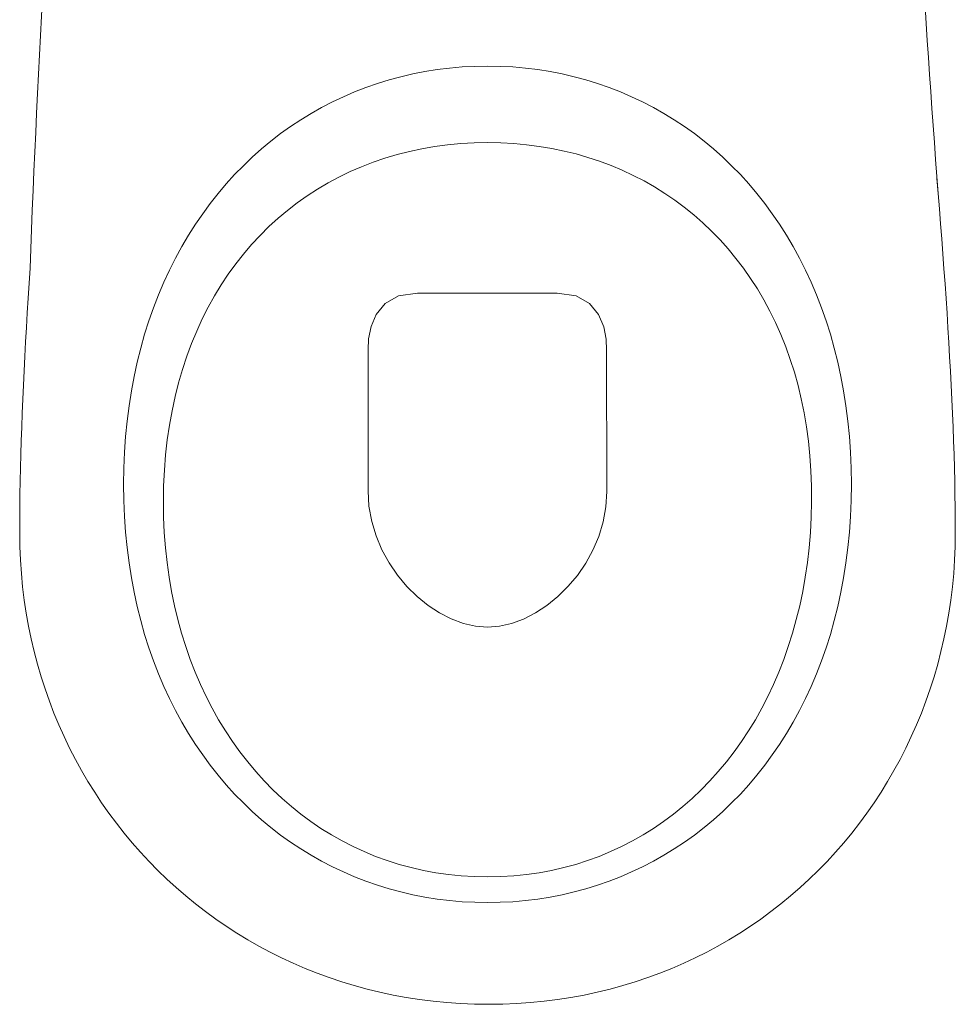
# Model space of a CAD drawing. Header units: inches. Extents: x 27484 to 71626, y -45113 to 39.
# Tile 241 of 256: x 34366 to 34402, y -22976 to -22938. Entities that reach past the tile are written whole.
import ezdxf

# ---------------------------------------------------------------- set-up
doc = ezdxf.new("R2010")
doc.units = ezdxf.units.IN
doc.header["$LTSCALE"] = 50
doc.header["$MEASUREMENT"] = 0
doc.layers.add('A-ARMATURA', color=45, linetype='Continuous', lineweight=5)

# ---------------------------------------------------------------- blocks, each defined once
blk = doc.blocks.new('A$C04280096')
at = {"layer": 'A-ARMATURA'}
for p, q in [((-14.58, -309.92), (-19.35, -310.5)), ((-9.76, -309.5), (-14.58, -309.92)), ((-4.9, -309.25), (-9.76, -309.5)), ((0, -309.16), (-4.9, -309.25)), ((4.9, -309.25), (0, -309.16)), ((9.76, -309.5), (4.9, -309.25)), ((14.58, -309.92), (9.76, -309.5)), ((19.35, -310.5), (14.58, -309.92)), ((-33.34, -313.23), (-37.89, -314.45)), ((-28.73, -312.16), (-33.34, -313.23)), ((-24.06, -311.25), (-28.73, -312.16)), ((-19.35, -310.5), (-24.06, -311.25)), ((24.06, -311.25), (19.35, -310.5)), ((28.73, -312.16), (24.06, -311.25)), ((33.34, -313.23), (28.73, -312.16)), ((37.89, -314.45), (33.34, -313.23)), ((-46.81, -317.38), (-51.17, -319.07)), ((-42.38, -315.84), (-46.81, -317.38)), ((-37.89, -314.45), (-42.38, -315.84)), ((42.38, -315.84), (37.89, -314.45)), ((46.81, -317.38), (42.38, -315.84)), ((51.17, -319.07), (46.81, -317.38)), ((-55.46, -320.92), (-59.68, -322.92)), ((-51.17, -319.07), (-55.46, -320.92)), ((55.46, -320.92), (51.17, -319.07)), ((59.68, -322.92), (55.46, -320.92)), ((-63.82, -325.07), (-67.89, -327.36)), ((-59.68, -322.92), (-63.82, -325.07)), ((63.82, -325.07), (59.68, -322.92)), ((67.89, -327.36), (63.82, -325.07)), ((-67.89, -327.36), (-71.87, -329.8)), ((71.87, -329.8), (67.89, -327.36)), ((-75.77, -332.39), (-79.59, -335.12)), ((-71.87, -329.8), (-75.77, -332.39)), ((75.77, -332.39), (71.87, -329.8)), ((79.59, -335.12), (75.77, -332.39)), ((-79.59, -335.12), (-83.31, -338)), ((83.31, -338), (79.59, -335.12)), ((-83.31, -338), (-86.95, -341.01)), ((-19.9, -340.03), (-24.7, -340.84)), ((-15.02, -339.41), (-19.9, -340.03)), ((-10.08, -338.96), (-15.02, -339.41)), ((-5.07, -338.68), (-10.08, -338.96)), ((0, -338.59), (-5.07, -338.68)), ((5.19, -338.69), (0, -338.59)), ((10.32, -338.97), (5.19, -338.69)), ((15.37, -339.45), (10.32, -338.97)), ((20.35, -340.1), (15.37, -339.45)), ((25.25, -340.95), (20.35, -340.1)), ((86.95, -341.01), (83.31, -338)), ((-90.49, -344.16), (-93.93, -347.45)), ((-86.95, -341.01), (-90.49, -344.16)), ((-38.66, -344.28), (-43.15, -345.76)), ((-34.09, -342.96), (-38.66, -344.28)), ((-29.43, -341.81), (-34.09, -342.96)), ((-24.7, -340.84), (-29.43, -341.81)), ((30.07, -341.97), (25.25, -340.95)), ((34.81, -343.17), (30.07, -341.97)), ((39.46, -344.55), (34.81, -343.17)), ((44.03, -346.11), (39.46, -344.55)), ((90.49, -344.16), (86.95, -341.01)), ((93.93, -347.45), (90.49, -344.16)), ((-93.93, -347.45), (-97.27, -350.88)), ((-47.56, -347.41), (-51.87, -349.23)), ((-43.15, -345.76), (-47.56, -347.41)), ((48.5, -347.84), (44.03, -346.11)), ((52.88, -349.74), (48.5, -347.84)), ((97.27, -350.88), (93.93, -347.45)), ((-97.27, -350.88), (-100.5, -354.44)), ((-56.1, -351.2), (-60.22, -353.34)), ((-51.87, -349.23), (-56.1, -351.2)), ((57.15, -351.81), (52.88, -349.74)), ((61.33, -354.05), (57.15, -351.81)), ((100.5, -354.44), (97.27, -350.88)), ((-173.36, -358.21), (-172.87, -352.37)), ((-100.5, -354.44), (-103.63, -358.14)), ((-64.25, -355.64), (-68.18, -358.09)), ((-60.22, -353.34), (-64.25, -355.64)), ((65.4, -356.46), (61.33, -354.05)), ((103.63, -358.14), (100.5, -354.44)), ((-173.83, -364.03), (-173.36, -358.21)), ((-103.63, -358.14), (-106.66, -361.96)), ((-68.18, -358.09), (-72.01, -360.7)), ((69.37, -359.03), (65.4, -356.46)), ((73.22, -361.76), (69.37, -359.03)), ((106.66, -361.96), (103.63, -358.14)), ((-106.66, -361.96), (-109.57, -365.92)), ((-75.72, -363.46), (-79.33, -366.37)), ((-72.01, -360.7), (-75.72, -363.46)), ((76.96, -364.64), (73.22, -361.76)), ((109.57, -365.92), (106.66, -361.96)), ((-174.29, -369.84), (-173.83, -364.03)), ((-109.57, -365.92), (-112.36, -370)), ((-79.33, -366.37), (-82.82, -369.43)), ((80.59, -367.69), (76.96, -364.64)), ((112.36, -370), (109.57, -365.92)), ((-174.74, -375.62), (-174.29, -369.84)), ((-112.36, -370), (-115.04, -374.21)), ((-82.82, -369.43), (-86.19, -372.63)), ((84.09, -370.89), (80.59, -367.69)), ((87.47, -374.25), (84.09, -370.89)), ((115.04, -374.21), (112.36, -370)), ((-115.04, -374.21), (-117.6, -378.55)), ((-86.19, -372.63), (-89.45, -375.99)), ((90.73, -377.76), (87.47, -374.25)), ((117.6, -378.55), (115.04, -374.21)), ((-175.17, -381.39), (-174.74, -375.62)), ((-117.6, -378.55), (-120.03, -383.01)), ((-89.45, -375.99), (-92.58, -379.48)), ((93.86, -381.42), (90.73, -377.76)), ((120.03, -383.01), (117.6, -378.55)), ((-175.6, -387.13), (-175.17, -381.39)), ((-92.58, -379.48), (-95.59, -383.12)), ((96.85, -385.22), (93.86, -381.42)), ((-120.03, -383.01), (-122.34, -387.59)), ((-95.59, -383.12), (-98.46, -386.9)), ((99.71, -389.17), (96.85, -385.22)), ((122.34, -387.59), (120.03, -383.01)), ((-176, -392.84), (-175.6, -387.13)), ((-122.34, -387.59), (-124.52, -392.3)), ((-98.46, -386.9), (-101.21, -390.81)), ((102.43, -393.27), (99.71, -389.17)), ((124.52, -392.3), (122.34, -387.59)), ((175.96, -386.92), (176.34, -392.64)), ((-176.4, -398.53), (-176, -392.84)), ((-124.52, -392.3), (-126.57, -397.12)), ((-101.21, -390.81), (-103.82, -394.86)), ((105.01, -397.5), (102.43, -393.27)), ((126.57, -397.12), (124.52, -392.3)), ((176.34, -392.64), (176.7, -398.34)), ((-126.57, -397.12), (-128.49, -402.06)), ((-103.82, -394.86), (-106.29, -399.05)), ((-34.11, -397.56), (-39.28, -400.49)), ((-26.84, -396.45), (-34.11, -397.56)), ((-2.06, -396.45), (-26.84, -396.45)), ((26.95, -396.45), (-2.06, -396.45)), ((34.23, -397.56), (26.95, -396.45)), ((39.4, -400.49), (34.23, -397.56)), ((107.45, -401.88), (105.01, -397.5)), ((128.49, -402.06), (126.57, -397.12)), ((-176.77, -404.18), (-176.4, -398.53)), ((-106.29, -399.05), (-108.62, -403.37)), ((-39.28, -400.49), (-42.7, -404.65)), ((42.81, -404.62), (39.4, -400.49)), ((176.7, -398.34), (177.04, -404.01)), ((-177.13, -409.8), (-176.77, -404.18)), ((-128.49, -402.06), (-130.27, -407.12)), ((-108.62, -403.37), (-110.8, -407.82)), ((-42.7, -404.65), (-44.69, -409.42)), ((44.81, -409.36), (42.81, -404.62)), ((109.74, -406.39), (107.45, -401.88)), ((130.27, -407.12), (128.49, -402.06)), ((177.04, -404.01), (177.37, -409.64)), ((-130.27, -407.12), (-131.9, -412.29)), ((-110.8, -407.82), (-112.84, -412.39)), ((111.87, -411.04), (109.74, -406.39)), ((131.9, -412.29), (130.27, -407.12)), ((-177.47, -415.39), (-177.13, -409.8)), ((-131.9, -412.29), (-133.4, -417.57)), ((-112.84, -412.39), (-114.73, -417.1)), ((-44.69, -409.42), (-45.63, -414.21)), ((45.75, -414.09), (44.81, -409.36)), ((113.86, -415.82), (111.87, -411.04)), ((133.4, -417.57), (131.9, -412.29)), ((177.37, -409.64), (177.68, -415.24)), ((-177.79, -420.94), (-177.47, -415.39)), ((-45.63, -414.21), (-45.84, -418.41)), ((45.97, -418.21), (45.75, -414.09)), ((115.69, -420.74), (113.86, -415.82)), ((177.68, -415.24), (177.98, -420.8)), ((-133.4, -417.57), (-134.75, -422.97)), ((-114.73, -417.1), (-116.46, -421.93)), ((-45.84, -418.41), (-45.97, -472.78)), ((45.97, -472.5), (45.97, -418.21)), ((134.75, -422.97), (133.4, -417.57)), ((-178.1, -426.45), (-177.79, -420.94)), ((-134.75, -422.97), (-135.95, -428.48)), ((-116.46, -421.93), (-118.04, -426.88)), ((117.36, -425.78), (115.69, -420.74)), ((135.95, -428.48), (134.75, -422.97)), ((177.98, -420.8), (178.26, -426.32)), ((-178.38, -431.91), (-178.1, -426.45)), ((-118.04, -426.88), (-119.46, -431.95)), ((118.86, -430.95), (117.36, -425.78)), ((178.26, -426.32), (178.52, -431.8)), ((-135.95, -428.48), (-137, -434.1)), ((120.2, -436.25), (118.86, -430.95)), ((137, -434.1), (135.95, -428.48)), ((-178.64, -437.34), (-178.38, -431.91)), ((-137, -434.1), (-137.9, -439.82)), ((-119.46, -431.95), (-120.71, -437.15)), ((137.9, -439.82), (137, -434.1)), ((178.52, -431.8), (178.76, -437.24)), ((-178.89, -442.71), (-178.64, -437.34)), ((-120.71, -437.15), (-121.8, -442.46)), ((121.37, -441.67), (120.2, -436.25)), ((178.76, -437.24), (178.98, -442.63)), ((-179.1, -448.04), (-178.89, -442.71)), ((-137.9, -439.82), (-138.64, -445.65)), ((-121.8, -442.46), (-122.72, -447.88)), ((122.37, -447.21), (121.37, -441.67)), ((138.64, -445.65), (137.9, -439.82)), ((178.98, -442.63), (179.18, -447.97)), ((-138.64, -445.65), (-139.22, -451.58)), ((139.22, -451.58), (138.64, -445.65)), ((-179.3, -453.32), (-179.1, -448.04)), ((-122.72, -447.88), (-123.47, -453.42)), ((123.2, -452.88), (122.37, -447.21)), ((179.18, -447.97), (179.36, -453.26)), ((-179.47, -458.55), (-179.3, -453.32)), ((-139.22, -451.58), (-139.64, -457.62)), ((-123.47, -453.42), (-124.05, -459.07)), ((123.84, -458.66), (123.2, -452.88)), ((139.64, -457.62), (139.22, -451.58)), ((179.36, -453.26), (179.52, -458.49)), ((-139.64, -457.62), (-139.89, -463.76)), ((139.89, -463.76), (139.64, -457.62)), ((-179.62, -463.72), (-179.47, -458.55)), ((-124.05, -459.07), (-124.44, -464.83)), ((124.31, -464.55), (123.84, -458.66)), ((179.52, -458.49), (179.65, -463.67)), ((-179.74, -468.83), (-179.62, -463.72)), ((-139.89, -463.76), (-139.97, -469.99)), ((-124.44, -464.83), (-124.66, -470.71)), ((124.59, -470.56), (124.31, -464.55)), ((139.97, -469.99), (139.89, -463.76)), ((179.65, -463.67), (179.76, -468.8)), ((-179.84, -473.89), (-179.74, -468.83)), ((179.76, -468.8), (179.85, -473.86)), ((-139.97, -469.99), (-139.89, -476.23)), ((-139.97, -469.99), (-139.97, -469.99)), ((-124.66, -470.71), (-124.69, -476.68)), ((-45.97, -472.78), (-45.58, -478.69)), ((45.6, -478.45), (45.97, -472.5)), ((45.97, -472.5), (45.97, -472.5)), ((124.69, -476.68), (124.59, -470.56)), ((139.89, -476.23), (139.97, -469.99)), ((139.97, -469.99), (139.97, -469.99)), ((-179.91, -478.88), (-179.84, -473.89)), ((-139.89, -476.23), (-139.64, -482.37)), ((-124.69, -476.68), (-124.54, -482.67)), ((-124.69, -476.68), (-124.69, -476.68)), ((124.6, -482.67), (124.69, -476.68)), ((124.69, -476.68), (124.69, -476.68)), ((139.64, -482.37), (139.89, -476.23)), ((179.85, -473.86), (179.92, -478.86)), ((-179.95, -483.81), (-179.91, -478.88)), ((-45.58, -478.69), (-44.5, -484.45)), ((44.55, -484.25), (45.6, -478.45)), ((179.92, -478.86), (179.95, -483.8)), ((-179.97, -488.67), (-179.95, -483.81)), ((-139.64, -482.37), (-139.22, -488.41)), ((-124.54, -482.67), (-124.21, -488.57)), ((-44.5, -484.45), (-42.8, -490)), ((42.86, -489.83), (44.55, -484.25)), ((124.33, -488.57), (124.6, -482.67)), ((139.22, -488.41), (139.64, -482.37)), ((179.95, -483.8), (179.97, -488.67)), ((-139.22, -488.41), (-138.64, -494.34)), ((138.64, -494.34), (139.22, -488.41)), ((-179.9, -493.91), (-179.97, -488.67)), ((-124.21, -488.57), (-123.72, -494.38)), ((-42.8, -490), (-40.54, -495.31)), ((40.6, -495.17), (42.86, -489.83)), ((123.88, -494.38), (124.33, -488.57)), ((179.97, -488.67), (179.9, -493.91)), ((-179.69, -499.11), (-179.9, -493.91)), ((-138.64, -494.34), (-137.9, -500.17)), ((-123.72, -494.38), (-123.06, -500.1)), ((-40.54, -495.31), (-37.77, -500.33)), ((37.83, -500.22), (40.6, -495.17)), ((123.27, -500.1), (123.88, -494.38)), ((137.9, -500.17), (138.64, -494.34)), ((179.9, -493.91), (179.69, -499.11)), ((-179.34, -504.28), (-179.69, -499.11)), ((179.69, -499.11), (179.33, -504.28)), ((-137.9, -500.17), (-137, -505.89)), ((-123.06, -500.1), (-122.24, -505.72)), ((-37.77, -500.33), (-34.56, -505.01)), ((34.62, -504.92), (37.83, -500.22)), ((122.48, -505.72), (123.27, -500.1)), ((137, -505.89), (137.9, -500.17)), ((-178.86, -509.4), (-179.34, -504.28)), ((-137, -505.89), (-135.95, -511.51)), ((-122.24, -505.72), (-121.25, -511.25)), ((-34.56, -505.01), (-30.96, -509.31)), ((31.01, -509.24), (34.62, -504.92)), ((121.53, -511.25), (122.48, -505.72)), ((135.95, -511.51), (137, -505.89)), ((179.33, -504.28), (178.85, -509.4)), ((-178.24, -514.48), (-178.86, -509.4)), ((-30.96, -509.31), (-27.04, -513.18)), ((27.08, -513.13), (31.01, -509.24)), ((178.85, -509.4), (178.22, -514.48)), ((-177.49, -519.52), (-178.24, -514.48)), ((-135.95, -511.51), (-134.75, -517.02)), ((-121.25, -511.25), (-120.1, -516.68)), ((-27.04, -513.18), (-22.85, -516.58)), ((22.88, -516.55), (27.08, -513.13)), ((120.41, -516.68), (121.53, -511.25)), ((134.75, -517.02), (135.95, -511.51)), ((178.22, -514.48), (177.46, -519.52)), ((-134.75, -517.02), (-133.4, -522.41)), ((-120.1, -516.68), (-118.8, -522)), ((-22.85, -516.58), (-18.45, -519.47)), ((18.47, -519.45), (22.88, -516.55)), ((119.13, -522), (120.41, -516.68)), ((133.4, -522.41), (134.75, -517.02)), ((-176.61, -524.51), (-177.49, -519.52)), ((-133.4, -522.41), (-131.9, -527.7)), ((-118.8, -522), (-117.34, -527.21)), ((-18.45, -519.47), (-13.91, -521.79)), ((-13.91, -521.79), (-9.28, -523.5)), ((9.29, -523.5), (13.92, -521.78)), ((13.92, -521.78), (18.47, -519.45)), ((117.69, -527.21), (119.13, -522)), ((131.9, -527.7), (133.4, -522.41)), ((177.46, -519.52), (176.57, -524.51)), ((-175.6, -529.45), (-176.61, -524.51)), ((-9.28, -523.5), (-4.62, -524.57)), ((-4.62, -524.57), (0, -524.93)), ((0, -524.93), (4.62, -524.56)), ((4.62, -524.56), (9.29, -523.5)), ((176.57, -524.51), (175.55, -529.45)), ((-174.46, -534.34), (-175.6, -529.45)), ((-131.9, -527.7), (-130.27, -532.87)), ((-117.34, -527.21), (-115.73, -532.32)), ((116.1, -532.32), (117.69, -527.21)), ((130.27, -532.87), (131.9, -527.7)), ((175.55, -529.45), (174.4, -534.34)), ((-130.27, -532.87), (-128.49, -537.93)), ((-115.73, -532.32), (-113.97, -537.32)), ((114.35, -537.32), (116.1, -532.32)), ((128.49, -537.93), (130.27, -532.87)), ((-173.19, -539.18), (-174.46, -534.34)), ((-113.97, -537.32), (-112.07, -542.2)), ((112.46, -542.2), (114.35, -537.32)), ((174.4, -534.34), (173.12, -539.18)), ((-171.8, -543.97), (-173.19, -539.18)), ((-128.49, -537.93), (-126.57, -542.87)), ((126.57, -542.87), (128.49, -537.93)), ((173.12, -539.18), (171.72, -543.97)), ((-170.29, -548.7), (-171.8, -543.97)), ((-126.57, -542.87), (-124.52, -547.69)), ((-112.07, -542.2), (-110.02, -546.96)), ((110.41, -546.96), (112.46, -542.2)), ((124.52, -547.69), (126.57, -542.87)), ((171.72, -543.97), (170.19, -548.7)), ((-168.66, -553.37), (-170.29, -548.7)), ((-124.52, -547.69), (-122.34, -552.4)), ((-110.02, -546.96), (-107.83, -551.6)), ((108.23, -551.6), (110.41, -546.96)), ((122.34, -552.4), (124.52, -547.69)), ((170.19, -548.7), (168.54, -553.37)), ((-122.34, -552.4), (-120.03, -556.98)), ((-107.83, -551.6), (-105.51, -556.12)), ((105.9, -556.12), (108.23, -551.6)), ((120.03, -556.98), (122.34, -552.4)), ((-166.9, -557.98), (-168.66, -553.37)), ((-105.51, -556.12), (-103.04, -560.51)), ((103.43, -560.51), (105.9, -556.12)), ((168.54, -553.37), (166.77, -557.98)), ((-165.03, -562.53), (-166.9, -557.98)), ((-120.03, -556.98), (-117.6, -561.44)), ((117.6, -561.44), (120.03, -556.98)), ((166.77, -557.98), (164.88, -562.53)), ((-163.04, -567.01), (-165.03, -562.53)), ((-117.6, -561.44), (-115.04, -565.77)), ((-103.04, -560.51), (-100.45, -564.77)), ((100.83, -564.77), (103.43, -560.51)), ((115.04, -565.77), (117.6, -561.44)), ((164.88, -562.53), (162.87, -567.01)), ((-160.93, -571.42), (-163.04, -567.01)), ((-115.04, -565.77), (-112.36, -569.99)), ((-100.45, -564.77), (-97.72, -568.9)), ((98.09, -568.9), (100.83, -564.77)), ((112.36, -569.99), (115.04, -565.77)), ((162.87, -567.01), (160.75, -571.42)), ((-158.71, -575.77), (-160.93, -571.42)), ((-112.36, -569.99), (-109.57, -574.07)), ((-97.72, -568.9), (-94.87, -572.9)), ((95.23, -572.9), (98.09, -568.9)), ((109.57, -574.07), (112.36, -569.99)), ((160.75, -571.42), (158.51, -575.77)), ((-109.57, -574.07), (-106.66, -578.03)), ((-94.87, -572.9), (-91.89, -576.75)), ((92.23, -576.75), (95.23, -572.9)), ((106.66, -578.03), (109.57, -574.07)), ((-156.38, -580.05), (-158.71, -575.77)), ((-106.66, -578.03), (-103.63, -581.85)), ((-91.89, -576.75), (-88.79, -580.47)), ((89.12, -580.47), (92.23, -576.75)), ((103.63, -581.85), (106.66, -578.03)), ((158.51, -575.77), (156.16, -580.05)), ((-153.94, -584.25), (-156.38, -580.05)), ((-103.63, -581.85), (-100.5, -585.55)), ((-88.79, -580.47), (-85.56, -584.04)), ((85.88, -584.04), (89.12, -580.47)), ((100.5, -585.55), (103.63, -581.85)), ((156.16, -580.05), (153.69, -584.25)), ((-151.39, -588.38), (-153.94, -584.25)), ((-100.5, -585.55), (-97.27, -589.11)), ((-85.56, -584.04), (-82.22, -587.47)), ((82.52, -587.47), (85.88, -584.04)), ((97.27, -589.11), (100.5, -585.55)), ((153.69, -584.25), (151.12, -588.38)), ((-148.73, -592.43), (-151.39, -588.38)), ((-97.27, -589.11), (-93.93, -592.53)), ((-82.22, -587.47), (-78.77, -590.75)), ((79.05, -590.75), (82.52, -587.47)), ((93.93, -592.53), (97.27, -589.11)), ((151.12, -588.38), (148.44, -592.43)), ((-145.96, -596.41), (-148.73, -592.43)), ((-93.93, -592.53), (-90.49, -595.82)), ((-78.77, -590.75), (-75.2, -593.87)), ((-75.2, -593.87), (-71.53, -596.84)), ((71.77, -596.84), (75.46, -593.87)), ((75.46, -593.87), (79.05, -590.75)), ((90.49, -595.82), (93.93, -592.53)), ((148.44, -592.43), (145.66, -596.41)), ((-143.09, -600.3), (-145.96, -596.41)), ((-90.49, -595.82), (-86.95, -598.98)), ((-71.53, -596.84), (-67.75, -599.66)), ((67.96, -599.66), (71.77, -596.84)), ((86.95, -598.98), (90.49, -595.82)), ((145.66, -596.41), (142.77, -600.3)), ((-140.12, -604.11), (-143.09, -600.3)), ((-86.95, -598.98), (-83.31, -601.99)), ((-83.31, -601.99), (-79.59, -604.86)), ((-67.75, -599.66), (-63.86, -602.31)), ((64.06, -602.31), (67.96, -599.66)), ((79.59, -604.86), (83.31, -601.99)), ((83.31, -601.99), (86.95, -598.98)), ((142.77, -600.3), (139.77, -604.11)), ((-137.05, -607.83), (-140.12, -604.11)), ((-79.59, -604.86), (-75.77, -607.6)), ((-63.86, -602.31), (-59.87, -604.8)), ((-59.87, -604.8), (-55.79, -607.12)), ((55.94, -607.12), (60.05, -604.8)), ((60.05, -604.8), (64.06, -602.31)), ((75.77, -607.6), (79.59, -604.86)), ((139.77, -604.11), (136.68, -607.83)), ((-133.88, -611.47), (-137.05, -607.83)), ((-75.77, -607.6), (-71.87, -610.18)), ((-55.79, -607.12), (-51.6, -609.27)), ((-51.6, -609.27), (-47.33, -611.25)), ((47.44, -611.25), (51.74, -609.27)), ((51.74, -609.27), (55.94, -607.12)), ((71.87, -610.18), (75.77, -607.6)), ((136.68, -607.83), (133.49, -611.47)), ((-130.61, -615.02), (-133.88, -611.47)), ((-71.87, -610.18), (-67.89, -612.63)), ((-67.89, -612.63), (-63.82, -614.92)), ((-47.33, -611.25), (-42.96, -613.06)), ((-42.96, -613.06), (-38.51, -614.68)), ((38.58, -614.68), (43.06, -613.06)), ((43.06, -613.06), (47.44, -611.25)), ((63.82, -614.92), (67.89, -612.63)), ((67.89, -612.63), (71.87, -610.18)), ((133.49, -611.47), (130.19, -615.02)), ((-127.25, -618.47), (-130.61, -615.02)), ((-63.82, -614.92), (-59.68, -617.07)), ((-59.68, -617.07), (-55.46, -619.07)), ((-38.51, -614.68), (-33.96, -616.13)), ((-33.96, -616.13), (-29.34, -617.39)), ((29.39, -617.39), (34.03, -616.13)), ((34.03, -616.13), (38.58, -614.68)), ((55.46, -619.07), (59.68, -617.07)), ((59.68, -617.07), (63.82, -614.92)), ((130.19, -615.02), (126.81, -618.47)), ((-123.79, -621.84), (-127.25, -618.47)), ((-55.46, -619.07), (-51.17, -620.92)), ((-51.17, -620.92), (-46.81, -622.61)), ((-29.34, -617.39), (-24.64, -618.47)), ((-24.64, -618.47), (-19.85, -619.36)), ((-19.85, -619.36), (-15, -620.05)), ((-15, -620.05), (-10.07, -620.55)), ((-10.07, -620.55), (-5.07, -620.85)), ((-5.07, -620.85), (0, -620.96)), ((0, -620.96), (5.07, -620.85)), ((0, -620.96), (0, -620.96)), ((5.07, -620.85), (10.07, -620.55)), ((10.07, -620.55), (15.01, -620.05)), ((15.01, -620.05), (19.88, -619.36)), ((19.88, -619.36), (24.67, -618.47)), ((24.67, -618.47), (29.39, -617.39)), ((46.81, -622.61), (51.17, -620.92)), ((51.17, -620.92), (55.46, -619.07)), ((126.81, -618.47), (123.32, -621.84)), ((-120.23, -625.1), (-123.79, -621.84)), ((-46.81, -622.61), (-42.38, -624.15)), ((-42.38, -624.15), (-37.89, -625.53)), ((37.89, -625.53), (42.38, -624.15)), ((42.38, -624.15), (46.81, -622.61)), ((123.32, -621.84), (119.75, -625.1)), ((-116.59, -628.27), (-120.23, -625.1)), ((-112.85, -631.35), (-116.59, -628.27)), ((-37.89, -625.53), (-33.34, -626.76)), ((-33.34, -626.76), (-28.73, -627.83)), ((-28.73, -627.83), (-24.06, -628.74)), ((24.06, -628.74), (28.73, -627.83)), ((28.73, -627.83), (33.34, -626.76)), ((33.34, -626.76), (37.89, -625.53)), ((116.08, -628.27), (112.33, -631.35)), ((119.75, -625.1), (116.08, -628.27)), ((-109.03, -634.32), (-112.85, -631.35)), ((-24.06, -628.74), (-19.35, -629.49)), ((-19.35, -629.49), (-14.58, -630.07)), ((-14.58, -630.07), (-9.76, -630.49)), ((-9.76, -630.49), (-4.9, -630.74)), ((-4.9, -630.74), (0, -630.82)), ((0, -630.82), (4.9, -630.74)), ((0, -630.82), (0, -630.82)), ((4.9, -630.74), (9.76, -630.49)), ((9.76, -630.49), (14.58, -630.07)), ((14.58, -630.07), (19.35, -629.49)), ((19.35, -629.49), (24.06, -628.74)), ((112.33, -631.35), (108.48, -634.32)), ((-105.12, -637.18), (-109.03, -634.32)), ((108.48, -634.32), (104.55, -637.18)), ((-101.13, -639.94), (-105.12, -637.18)), ((104.55, -637.18), (100.53, -639.94)), ((-97.05, -642.6), (-101.13, -639.94)), ((-92.89, -645.14), (-97.05, -642.6)), ((96.44, -642.6), (92.26, -645.14)), ((100.53, -639.94), (96.44, -642.6)), ((-88.65, -647.58), (-92.89, -645.14)), ((92.26, -645.14), (88, -647.58)), ((-84.33, -649.89), (-88.65, -647.58)), ((-79.94, -652.1), (-84.33, -649.89)), ((83.66, -649.89), (79.25, -652.1)), ((88, -647.58), (83.66, -649.89)), ((-75.47, -654.18), (-79.94, -652.1)), ((-70.92, -656.15), (-75.47, -654.18)), ((74.76, -654.18), (70.2, -656.15)), ((79.25, -652.1), (74.76, -654.18)), ((-66.31, -657.99), (-70.92, -656.15)), ((-61.62, -659.71), (-66.31, -657.99)), ((65.56, -657.99), (60.86, -659.71)), ((70.2, -656.15), (65.56, -657.99)), ((-56.86, -661.31), (-61.62, -659.71)), ((-52.04, -662.77), (-56.86, -661.31)), ((56.09, -661.31), (51.25, -662.77)), ((60.86, -659.71), (56.09, -661.31)), ((-47.15, -664.11), (-52.04, -662.77)), ((-42.19, -665.32), (-47.15, -664.11)), ((-37.17, -666.39), (-42.19, -665.32)), ((-32.1, -667.32), (-37.17, -666.39)), ((36.35, -666.39), (31.26, -667.32)), ((41.38, -665.32), (36.35, -666.39)), ((46.35, -664.11), (41.38, -665.32)), ((51.25, -662.77), (46.35, -664.11)), ((-26.96, -668.12), (-32.1, -667.32)), ((-21.76, -668.77), (-26.96, -668.12)), ((-16.51, -669.29), (-21.76, -668.77)), ((-11.2, -669.66), (-16.51, -669.29)), ((-5.84, -669.88), (-11.2, -669.66)), ((-0.43, -669.95), (-5.84, -669.88)), ((4.98, -669.88), (-0.43, -669.95)), ((10.35, -669.66), (4.98, -669.88)), ((15.66, -669.29), (10.35, -669.66)), ((20.92, -668.77), (15.66, -669.29)), ((26.12, -668.12), (20.92, -668.77)), ((31.26, -667.32), (26.12, -668.12))]:
    blk.add_line(p, q, dxfattribs=at)
at = {"layer": 'A-ARMATURA', "linetype": 'Continuous'}
for centre, radius, start, end in [((-8576.26, 264.4), 8425.94, 355.762455, 357.188478), ((-5010.96, -574.67), 5190.32, 2.07305, 4.71198)]:
    blk.add_arc(centre, radius, start, end, dxfattribs=at)
blk = doc.blocks.new('A$C6D4569AD')
at = {"layer": 'A-ARMATURA', "xscale": -0.09999999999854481, "yscale": 0.1000000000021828, "zscale": 0.1, "rotation": 270}
blk.add_blockref('A$C04280096', (15.03, 0), dxfattribs=at)

msp = doc.modelspace()

# ---------------------------------------------------------------- block references
at = {"layer": 'A-ARMATURA', "lineweight": -3, "rotation": 90}
msp.add_blockref('A$C6D4569AD', (34384.0663, -22923.99927), dxfattribs=at)

doc.saveas('drawing.dxf')
